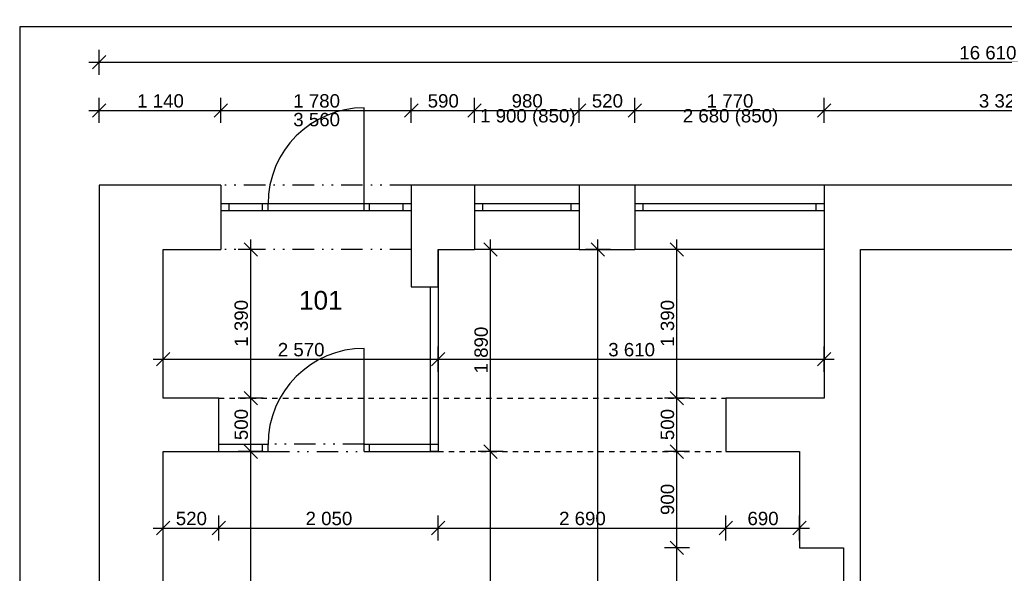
# Model space of a CAD drawing. Header units: millimetres. Extents: x -42769 to -13506, y 26197 to 41113.
# Tile 3 of 11: x -42769 to -33562, y 35938 to 41113. Entities that reach past the tile are written whole.
import ezdxf

# ---------------------------------------------------------------- set-up
doc = ezdxf.new("R2010")
doc.units = ezdxf.units.MM
doc.header["$MEASUREMENT"] = 0
doc.linetypes.add('Čerchovaná se dvěma tečkami M', pattern=[455, 200, -75, 15, -75, 15, -75])
doc.linetypes.add('Čárkovaná S', pattern=[100, 50, -50])
for name, color, linetype in [('Kóty', 7, 'Continuous'), ('Okna ArchiCADu', 7, 'Continuous'), ('SLEPAK', 7, 'Continuous')]:
    doc.layers.add(name, color=color, linetype=linetype)
doc.styles.add('GENERATED_STYLE_1', font='arial.ttf')
doc.styles.add('GENERATED_STYLE_2', font='arial.ttf')
doc.dimstyles.new('GENERATED_STYLE__1', dxfattribs={"dimtxt": 125, "dimasz": 118.75, "dimexe": 0.18, "dimexo": 0, "dimgap": 0.09, "dimtad": 1, "dimtih": 1, "dimtoh": 1, "dimdec": 0, "dimzin": 0, "dimdsep": 46, "dimtxsty": 'GENERATED_STYLE_1', "dimblk": 'ARROWHEAD_6', "dimblk1": 'ARROWHEAD_6', "dimblk2": 'ARROWHEAD_6', "dimcen": 0.09, "dimclrd": 7, "dimclre": 7, "dimclrt": 7, "dimazin": 0, "dimtfac": 1, "dimtdec": 4, "dimtmove": 0, "dimatfit": 3, "dimfxl": 0, "dimtolj": 1, "dimtzin": 0, "dimarcsym": 0})
doc.dimstyles.new('GENERATED_STYLE__2', dxfattribs={"dimtxt": 125, "dimasz": 118.75, "dimexe": 0.18, "dimexo": 0, "dimgap": 0.09, "dimtad": 1, "dimdec": 0, "dimzin": 0, "dimdsep": 46, "dimtxsty": 'GENERATED_STYLE_1', "dimblk": 'ARROWHEAD_6', "dimblk1": 'ARROWHEAD_6', "dimblk2": 'ARROWHEAD_6', "dimcen": 0.09, "dimclrd": 7, "dimclre": 7, "dimclrt": 7, "dimazin": 0, "dimtfac": 1, "dimtdec": 4, "dimtmove": 0, "dimatfit": 3, "dimfxl": 0, "dimtolj": 1, "dimtzin": 0, "dimarcsym": 0})

# ---------------------------------------------------------------- blocks, each defined once
blk = doc.blocks.new('*D18')
at = {"layer": 'Kóty', "linetype": 'Continuous'}
for p, q in [((-41964.3, 40327.8), (-42089.3, 40202.8)), ((-42026.8, 40148.1), (-42026.8, 40382.4)), ((-40824.3, 40327.8), (-40949.3, 40202.8)), ((-40886.8, 40148.1), (-40886.8, 40382.4)), ((-42120.6, 40265.3), (-42026.8, 40265.3)), ((-42026.8, 40265.3), (-40886.8, 40265.3))]:
    blk.add_line(p, q, dxfattribs=at)
at = {"layer": 'Kóty', "insert": (-41670.5, 40290.3), "char_height": 125, "attachment_point": 7, "style": 'GENERATED_STYLE_1'}
blk.add_mtext('{1\xa0140}', dxfattribs=at)
blk = doc.blocks.new('ARROWHEAD_6')
at = {"color": 0, "linetype": 'Continuous', "lineweight": 0}
for p, q in [((0, 0), (-1, 0)), ((-0.5, -0.5), (0.5, 0.5))]:
    blk.add_line(p, q, dxfattribs=at)
blk = doc.blocks.new('*D19')
at = {"layer": 'Kóty', "linetype": 'Continuous'}
for p, q in [((-40824.3, 40327.8), (-40949.3, 40202.8)), ((-40886.8, 40148.1), (-40886.8, 40382.4)), ((-39044.3, 40327.8), (-39169.3, 40202.8)), ((-39106.8, 40148.1), (-39106.8, 40382.4)), ((-40886.8, 40265.3), (-39106.8, 40265.3))]:
    blk.add_line(p, q, dxfattribs=at)
at = {"layer": 'Kóty', "char_height": 125, "attachment_point": 7, "style": 'GENERATED_STYLE_1'}
for s, insert in [('{1\xa0780}', (-40210.5, 40290.3)), ('{3\xa0560}', (-40210.5, 40115.3))]:
    blk.add_mtext(s, dxfattribs=dict(at, insert=insert))
blk = doc.blocks.new('*D20')
at = {"layer": 'Kóty', "linetype": 'Continuous'}
for p, q in [((-39044.3, 40327.8), (-39169.3, 40202.8)), ((-39106.8, 40148.1), (-39106.8, 40382.4)), ((-38454.3, 40327.8), (-38579.3, 40202.8)), ((-38516.8, 40148.1), (-38516.8, 40382.4)), ((-39106.8, 40265.3), (-38516.8, 40265.3))]:
    blk.add_line(p, q, dxfattribs=at)
at = {"layer": 'Kóty', "insert": (-38954.1, 40290.3), "char_height": 125, "attachment_point": 7, "style": 'GENERATED_STYLE_1'}
blk.add_mtext('{590}', dxfattribs=at)
blk = doc.blocks.new('*D21')
at = {"layer": 'Kóty', "linetype": 'Continuous'}
for p, q in [((-38454.3, 40327.8), (-38579.3, 40202.8)), ((-38516.8, 40148.1), (-38516.8, 40382.4)), ((-37474.3, 40327.8), (-37599.3, 40202.8)), ((-37536.8, 40148.1), (-37536.8, 40382.4)), ((-38516.8, 40265.3), (-37536.8, 40265.3))]:
    blk.add_line(p, q, dxfattribs=at)
at = {"layer": 'Kóty', "char_height": 125, "attachment_point": 7, "style": 'GENERATED_STYLE_1'}
for s, insert in [('{980}', (-38169.1, 40290.3)), ('{1 900 (850)}', (-38464, 40115.3))]:
    blk.add_mtext(s, dxfattribs=dict(at, insert=insert))
blk = doc.blocks.new('*D22')
at = {"layer": 'Kóty', "linetype": 'Continuous'}
for p, q in [((-37474.3, 40327.8), (-37599.3, 40202.8)), ((-37536.8, 40148.1), (-37536.8, 40382.4)), ((-36954.3, 40327.8), (-37079.3, 40202.8)), ((-37016.8, 40148.1), (-37016.8, 40382.4)), ((-37536.8, 40265.3), (-37016.8, 40265.3))]:
    blk.add_line(p, q, dxfattribs=at)
at = {"layer": 'Kóty', "insert": (-37419.1, 40290.3), "char_height": 125, "attachment_point": 7, "style": 'GENERATED_STYLE_1'}
blk.add_mtext('{520}', dxfattribs=at)
blk = doc.blocks.new('*D23')
at = {"layer": 'Kóty', "linetype": 'Continuous'}
for p, q in [((-36954.3, 40327.8), (-37079.3, 40202.8)), ((-37016.8, 40148.1), (-37016.8, 40382.4)), ((-35184.3, 40327.8), (-35309.3, 40202.8)), ((-35246.8, 40148.1), (-35246.8, 40382.4)), ((-37016.8, 40265.3), (-35246.8, 40265.3))]:
    blk.add_line(p, q, dxfattribs=at)
at = {"layer": 'Kóty', "char_height": 125, "attachment_point": 7, "style": 'GENERATED_STYLE_1'}
for s, insert in [('{1\xa0770}', (-36345.5, 40290.3)), ('{2 680 (850)}', (-36569, 40115.3))]:
    blk.add_mtext(s, dxfattribs=dict(at, insert=insert))
blk = doc.blocks.new('*D24')
at = {"layer": 'Kóty', "linetype": 'Continuous'}
for p, q in [((-35184.3, 40327.8), (-35309.3, 40202.8)), ((-35246.8, 40148.1), (-35246.8, 40382.4)), ((-31864.3, 40327.8), (-31989.3, 40202.8)), ((-31926.8, 40148.1), (-31926.8, 40382.4)), ((-35246.8, 40265.3), (-31926.8, 40265.3))]:
    blk.add_line(p, q, dxfattribs=at)
at = {"layer": 'Kóty', "insert": (-33800.5, 40290.3), "char_height": 125, "attachment_point": 7, "style": 'GENERATED_STYLE_1'}
blk.add_mtext('{3\xa0320}', dxfattribs=at)
blk = doc.blocks.new('*D25')
at = {"layer": 'Kóty', "linetype": 'Continuous'}
for p, q in [((-31864.3, 40327.8), (-31989.3, 40202.8)), ((-31926.8, 40148.1), (-31926.8, 40382.4)), ((-30074.3, 40327.8), (-30199.3, 40202.8)), ((-30136.8, 40148.1), (-30136.8, 40382.4)), ((-31926.8, 40265.3), (-30136.8, 40265.3))]:
    blk.add_line(p, q, dxfattribs=at)
at = {"layer": 'Kóty', "char_height": 125, "attachment_point": 7, "style": 'GENERATED_STYLE_1'}
for s, insert in [('{1\xa0790}', (-31245.5, 40290.3)), ('{2 650 (750)}', (-31469, 40115.3))]:
    blk.add_mtext(s, dxfattribs=dict(at, insert=insert))
blk = doc.blocks.new('*D26')
at = {"layer": 'Kóty', "linetype": 'Continuous'}
for p, q in [((-30074.3, 40327.8), (-30199.3, 40202.8)), ((-30136.8, 40148.1), (-30136.8, 40382.4)), ((-29594.3, 40327.8), (-29719.3, 40202.8)), ((-29656.8, 40148.1), (-29656.8, 40382.4)), ((-30136.8, 40265.3), (-29656.8, 40265.3))]:
    blk.add_line(p, q, dxfattribs=at)
at = {"layer": 'Kóty', "insert": (-30039.1, 40290.3), "char_height": 125, "attachment_point": 7, "style": 'GENERATED_STYLE_1'}
blk.add_mtext('{480}', dxfattribs=at)
blk = doc.blocks.new('*D27')
at = {"layer": 'Kóty', "linetype": 'Continuous'}
for p, q in [((-29594.3, 40327.8), (-29719.3, 40202.8)), ((-29656.8, 40148.1), (-29656.8, 40382.4)), ((-28634.3, 40327.8), (-28759.3, 40202.8)), ((-28696.8, 40148.1), (-28696.8, 40382.4)), ((-29656.8, 40265.3), (-28696.8, 40265.3))]:
    blk.add_line(p, q, dxfattribs=at)
at = {"layer": 'Kóty', "char_height": 125, "attachment_point": 7, "style": 'GENERATED_STYLE_1'}
for s, insert in [('{960}', (-29319.1, 40290.3)), ('{2\xa0240}', (-29390.5, 40115.3))]:
    blk.add_mtext(s, dxfattribs=dict(at, insert=insert))
blk = doc.blocks.new('*D28')
at = {"layer": 'Kóty', "linetype": 'Continuous'}
for p, q in [((-28634.3, 40327.8), (-28759.3, 40202.8)), ((-28696.8, 40148.1), (-28696.8, 40382.4)), ((-28134.3, 40327.8), (-28259.3, 40202.8)), ((-28196.8, 40148.1), (-28196.8, 40382.4)), ((-28696.8, 40265.3), (-28196.8, 40265.3))]:
    blk.add_line(p, q, dxfattribs=at)
at = {"layer": 'Kóty', "insert": (-28589.1, 40290.3), "char_height": 125, "attachment_point": 7, "style": 'GENERATED_STYLE_1'}
blk.add_mtext('{500}', dxfattribs=at)
blk = doc.blocks.new('*D29')
at = {"layer": 'Kóty', "linetype": 'Continuous'}
for p, q in [((-28134.3, 40327.8), (-28259.3, 40202.8)), ((-28196.8, 40148.1), (-28196.8, 40382.4)), ((-26354.3, 40327.8), (-26479.3, 40202.8)), ((-26416.8, 40148.1), (-26416.8, 40382.4)), ((-28196.8, 40265.3), (-26416.8, 40265.3))]:
    blk.add_line(p, q, dxfattribs=at)
at = {"layer": 'Kóty', "char_height": 125, "attachment_point": 7, "style": 'GENERATED_STYLE_1'}
for s, insert in [('{1\xa0780}', (-27520.5, 40290.3)), ('{2 640 (760)}', (-27744, 40115.3))]:
    blk.add_mtext(s, dxfattribs=dict(at, insert=insert))
blk = doc.blocks.new('*D30')
at = {"layer": 'Kóty', "linetype": 'Continuous'}
for p, q in [((-26354.3, 40327.8), (-26479.3, 40202.8)), ((-26416.8, 40148.1), (-26416.8, 40382.4)), ((-25479.3, 40202.8), (-25354.3, 40327.8)), ((-25416.8, 40148.1), (-25416.8, 40382.4)), ((-26416.8, 40265.3), (-25416.8, 40265.3)), ((-25416.8, 40265.3), (-25323.1, 40265.3))]:
    blk.add_line(p, q, dxfattribs=at)
at = {"layer": 'Kóty', "insert": (-26130.5, 40290.3), "char_height": 125, "attachment_point": 7, "style": 'GENERATED_STYLE_1'}
blk.add_mtext('{1\xa0000}', dxfattribs=at)
blk = doc.blocks.new('*D31')
at = {"layer": 'Kóty', "linetype": 'Continuous'}
for p, q in [((-42026.8, 40598.3), (-42026.8, 40832.7)), ((-25416.8, 40598.3), (-25416.8, 40832.7)), ((-42120.6, 40715.5), (-42026.8, 40715.5)), ((-41964.3, 40778), (-42089.3, 40653)), ((-42026.8, 40715.5), (-25416.8, 40715.5)), ((-25479.3, 40653), (-25354.3, 40778)), ((-25416.8, 40715.5), (-25323.1, 40715.5))]:
    blk.add_line(p, q, dxfattribs=at)
at = {"layer": 'Kóty', "insert": (-33983, 40740.5), "char_height": 125, "attachment_point": 7, "style": 'GENERATED_STYLE_1'}
blk.add_mtext('{16\xa0610}', dxfattribs=at)
blk = doc.blocks.new('*D71')
at = {"layer": 'Kóty', "linetype": 'Continuous'}
for p, q in [((-36685.9, 36237.7), (-36560.9, 36112.7)), ((-36506.2, 36175.2), (-36740.6, 36175.2)), ((-36623.4, 34775.2), (-36623.4, 36175.2)), ((-36685.9, 34837.7), (-36560.9, 34712.7)), ((-36506.2, 34775.2), (-36740.6, 34775.2))]:
    blk.add_line(p, q, dxfattribs=at)
at = {"layer": 'Kóty', "insert": (-36648.4, 35261.5), "char_height": 125, "attachment_point": 7, "rotation": 90, "style": 'GENERATED_STYLE_1'}
blk.add_mtext('{1\xa0400}', dxfattribs=at)
blk = doc.blocks.new('*D72')
at = {"layer": 'Kóty', "linetype": 'Continuous'}
for p, q in [((-36685.9, 37137.7), (-36560.9, 37012.7)), ((-36506.2, 37075.2), (-36740.6, 37075.2)), ((-36623.4, 36175.2), (-36623.4, 37075.2)), ((-36685.9, 36237.7), (-36560.9, 36112.7)), ((-36506.2, 36175.2), (-36740.6, 36175.2))]:
    blk.add_line(p, q, dxfattribs=at)
at = {"layer": 'Kóty', "insert": (-36648.4, 36482.9), "char_height": 125, "attachment_point": 7, "rotation": 90, "style": 'GENERATED_STYLE_1'}
blk.add_mtext('{900}', dxfattribs=at)
blk = doc.blocks.new('*D73')
at = {"layer": 'Kóty', "linetype": 'Continuous'}
for p, q in [((-36506.2, 37575.2), (-36740.6, 37575.2)), ((-36685.9, 37637.7), (-36560.9, 37512.7)), ((-36623.4, 37075.2), (-36623.4, 37575.2)), ((-36685.9, 37137.7), (-36560.9, 37012.7)), ((-36506.2, 37075.2), (-36740.6, 37075.2))]:
    blk.add_line(p, q, dxfattribs=at)
at = {"layer": 'Kóty', "insert": (-36648.4, 37182.9), "char_height": 125, "attachment_point": 7, "rotation": 90, "style": 'GENERATED_STYLE_1'}
blk.add_mtext('{500}', dxfattribs=at)
blk = doc.blocks.new('*D74')
at = {"layer": 'Kóty', "linetype": 'Continuous'}
for p, q in [((-36623.4, 38965.2), (-36623.4, 39058.9)), ((-36506.2, 38965.2), (-36740.6, 38965.2)), ((-36560.9, 38902.7), (-36685.9, 39027.7)), ((-36623.4, 37575.2), (-36623.4, 38965.2)), ((-36506.2, 37575.2), (-36740.6, 37575.2)), ((-36685.9, 37637.7), (-36560.9, 37512.7))]:
    blk.add_line(p, q, dxfattribs=at)
at = {"layer": 'Kóty', "insert": (-36648.4, 38056.5), "char_height": 125, "attachment_point": 7, "rotation": 90, "style": 'GENERATED_STYLE_1'}
blk.add_mtext('{1\xa0390}', dxfattribs=at)
blk = doc.blocks.new('*D75')
at = {"layer": 'Kóty', "linetype": 'Continuous'}
for p, q in [((-38427.7, 37137.7), (-38302.7, 37012.7)), ((-38248, 37075.2), (-38482.3, 37075.2)), ((-38365.2, 28255.2), (-38365.2, 37075.2)), ((-38427.7, 28317.7), (-38302.7, 28192.7)), ((-38248, 28255.2), (-38482.3, 28255.2)), ((-38365.2, 28161.4), (-38365.2, 28255.2))]:
    blk.add_line(p, q, dxfattribs=at)
at = {"layer": 'Kóty', "insert": (-38390.2, 32451.5), "char_height": 125, "attachment_point": 7, "rotation": 90, "style": 'GENERATED_STYLE_1'}
blk.add_mtext('{8\xa0820}', dxfattribs=at)
blk = doc.blocks.new('*D76')
at = {"layer": 'Kóty', "linetype": 'Continuous'}
for p, q in [((-38365.2, 38965.2), (-38365.2, 39058.9)), ((-38248, 38965.2), (-38482.3, 38965.2)), ((-38302.7, 38902.7), (-38427.7, 39027.7)), ((-38365.2, 37075.2), (-38365.2, 38965.2)), ((-38427.7, 37137.7), (-38302.7, 37012.7)), ((-38248, 37075.2), (-38482.3, 37075.2))]:
    blk.add_line(p, q, dxfattribs=at)
at = {"layer": 'Kóty', "insert": (-38390.2, 37806.5), "char_height": 125, "attachment_point": 7, "rotation": 90, "style": 'GENERATED_STYLE_1'}
blk.add_mtext('{1\xa0890}', dxfattribs=at)
blk = doc.blocks.new('*D77')
at = {"layer": 'Kóty', "linetype": 'Continuous'}
for p, q in [((-37362.3, 38965.2), (-37362.3, 39058.9)), ((-37245.1, 38965.2), (-37479.5, 38965.2)), ((-37299.8, 38902.7), (-37424.8, 39027.7)), ((-37362.3, 28255.2), (-37362.3, 38965.2)), ((-37424.8, 28317.7), (-37299.8, 28192.7)), ((-37245.1, 28255.2), (-37479.5, 28255.2)), ((-37362.3, 28161.4), (-37362.3, 28255.2))]:
    blk.add_line(p, q, dxfattribs=at)
at = {"layer": 'Kóty', "insert": (-37387.3, 33349), "char_height": 125, "attachment_point": 7, "rotation": 90, "style": 'GENERATED_STYLE_1'}
blk.add_mtext('{10\xa0710}', dxfattribs=at)
blk = doc.blocks.new('*D80')
at = {"layer": 'Kóty', "linetype": 'Continuous'}
for p, q in [((-40670.8, 37137.7), (-40545.8, 37012.7)), ((-40491.2, 37075.2), (-40725.5, 37075.2)), ((-40608.3, 32895.2), (-40608.3, 37075.2)), ((-40491.2, 32895.2), (-40725.5, 32895.2)), ((-40670.8, 32957.7), (-40545.8, 32832.7))]:
    blk.add_line(p, q, dxfattribs=at)
at = {"layer": 'Kóty', "insert": (-40633.3, 34771.5), "char_height": 125, "attachment_point": 7, "rotation": 90, "style": 'GENERATED_STYLE_1'}
blk.add_mtext('{4\xa0180}', dxfattribs=at)
blk = doc.blocks.new('*D81')
at = {"layer": 'Kóty', "linetype": 'Continuous'}
for p, q in [((-40491.2, 37575.2), (-40725.5, 37575.2)), ((-40670.8, 37637.7), (-40545.8, 37512.7)), ((-40608.3, 37075.2), (-40608.3, 37575.2)), ((-40670.8, 37137.7), (-40545.8, 37012.7)), ((-40491.2, 37075.2), (-40725.5, 37075.2))]:
    blk.add_line(p, q, dxfattribs=at)
at = {"layer": 'Kóty', "insert": (-40633.3, 37182.9), "char_height": 125, "attachment_point": 7, "rotation": 90, "style": 'GENERATED_STYLE_1'}
blk.add_mtext('{500}', dxfattribs=at)
blk = doc.blocks.new('*D82')
at = {"layer": 'Kóty', "linetype": 'Continuous'}
for p, q in [((-40608.3, 38965.2), (-40608.3, 39058.9)), ((-40491.2, 38965.2), (-40725.5, 38965.2)), ((-40545.8, 38902.7), (-40670.8, 39027.7)), ((-40608.3, 37575.2), (-40608.3, 38965.2)), ((-40491.2, 37575.2), (-40725.5, 37575.2)), ((-40670.8, 37637.7), (-40545.8, 37512.7))]:
    blk.add_line(p, q, dxfattribs=at)
at = {"layer": 'Kóty', "insert": (-40633.3, 38056.5), "char_height": 125, "attachment_point": 7, "rotation": 90, "style": 'GENERATED_STYLE_1'}
blk.add_mtext('{1\xa0390}', dxfattribs=at)
blk = doc.blocks.new('*D113')
at = {"layer": 'Kóty', "linetype": 'Continuous'}
for p, q in [((-41426.8, 36244.2), (-41426.8, 36478.6)), ((-40906.8, 36244.2), (-40906.8, 36478.6)), ((-41364.3, 36423.9), (-41489.3, 36298.9)), ((-40844.3, 36423.9), (-40969.3, 36298.9)), ((-41520.6, 36361.4), (-41426.8, 36361.4)), ((-41426.8, 36361.4), (-40906.8, 36361.4))]:
    blk.add_line(p, q, dxfattribs=at)
at = {"layer": 'Kóty', "insert": (-41309.1, 36386.4), "char_height": 125, "attachment_point": 7, "style": 'GENERATED_STYLE_1'}
blk.add_mtext('{520}', dxfattribs=at)
blk = doc.blocks.new('*D114')
at = {"layer": 'Kóty', "linetype": 'Continuous'}
for p, q in [((-40906.8, 36244.2), (-40906.8, 36478.6)), ((-38856.8, 36244.2), (-38856.8, 36478.6)), ((-40844.3, 36423.9), (-40969.3, 36298.9)), ((-38794.3, 36423.9), (-38919.3, 36298.9)), ((-40906.8, 36361.4), (-38856.8, 36361.4))]:
    blk.add_line(p, q, dxfattribs=at)
at = {"layer": 'Kóty', "insert": (-40095.5, 36386.4), "char_height": 125, "attachment_point": 7, "style": 'GENERATED_STYLE_1'}
blk.add_mtext('{2\xa0050}', dxfattribs=at)
blk = doc.blocks.new('*D115')
at = {"layer": 'Kóty', "linetype": 'Continuous'}
for p, q in [((-38856.8, 36244.2), (-38856.8, 36478.6)), ((-36166.8, 36244.2), (-36166.8, 36478.6)), ((-38794.3, 36423.9), (-38919.3, 36298.9)), ((-36229.3, 36298.9), (-36104.3, 36423.9)), ((-38856.8, 36361.4), (-36166.8, 36361.4)), ((-36166.8, 36361.4), (-36073.1, 36361.4))]:
    blk.add_line(p, q, dxfattribs=at)
at = {"layer": 'Kóty', "insert": (-37725.5, 36386.4), "char_height": 125, "attachment_point": 7, "style": 'GENERATED_STYLE_1'}
blk.add_mtext('{2\xa0690}', dxfattribs=at)
blk = doc.blocks.new('*D116')
at = {"layer": 'Kóty', "linetype": 'Continuous'}
for p, q in [((-36166.8, 36244.2), (-36166.8, 36478.6)), ((-35476.8, 36244.2), (-35476.8, 36478.6)), ((-36104.3, 36423.9), (-36229.3, 36298.9)), ((-35539.3, 36298.9), (-35414.3, 36423.9)), ((-36260.6, 36361.4), (-36166.8, 36361.4)), ((-36166.8, 36361.4), (-35476.8, 36361.4)), ((-35476.8, 36361.4), (-35383.1, 36361.4))]:
    blk.add_line(p, q, dxfattribs=at)
at = {"layer": 'Kóty', "insert": (-35964.1, 36386.4), "char_height": 125, "attachment_point": 7, "style": 'GENERATED_STYLE_1'}
blk.add_mtext('{690}', dxfattribs=at)
blk = doc.blocks.new('*D117')
at = {"layer": 'Kóty', "linetype": 'Continuous'}
for p, q in [((-41426.8, 37822.3), (-41426.8, 38056.7)), ((-38856.8, 37822.3), (-38856.8, 38056.7)), ((-41520.6, 37939.5), (-41426.8, 37939.5)), ((-41364.3, 38002), (-41489.3, 37877)), ((-41426.8, 37939.5), (-38856.8, 37939.5)), ((-38794.3, 38002), (-38919.3, 37877))]:
    blk.add_line(p, q, dxfattribs=at)
at = {"layer": 'Kóty', "insert": (-40355.5, 37964.5), "char_height": 125, "attachment_point": 7, "style": 'GENERATED_STYLE_1'}
blk.add_mtext('{2\xa0570}', dxfattribs=at)
blk = doc.blocks.new('*D118')
at = {"layer": 'Kóty', "linetype": 'Continuous'}
for p, q in [((-38856.8, 37822.3), (-38856.8, 38056.7)), ((-35246.8, 37822.3), (-35246.8, 38056.7)), ((-38794.3, 38002), (-38919.3, 37877)), ((-38856.8, 37939.5), (-35246.8, 37939.5)), ((-35309.3, 37877), (-35184.3, 38002)), ((-35246.8, 37939.5), (-35153.1, 37939.5))]:
    blk.add_line(p, q, dxfattribs=at)
at = {"layer": 'Kóty', "insert": (-37265.5, 37964.5), "char_height": 125, "attachment_point": 7, "style": 'GENERATED_STYLE_1'}
blk.add_mtext('{3\xa0610}', dxfattribs=at)

msp = doc.modelspace()

# ---------------------------------------------------------------- linework, layer by layer
at = {"layer": 'Okna ArchiCADu', "linetype": 'Čerchovaná se dvěma tečkami M'}
for p, q in [((-39106.8, 39565.2), (-40886.8, 39565.2)), ((-39106.8, 38965.2), (-40886.8, 38965.2))]:
    msp.add_line(p, q, dxfattribs=at)
at = {"layer": 'Okna ArchiCADu', "linetype": 'Continuous'}
for p, q in [((-37536.8, 39565.2), (-38516.8, 39565.2)), ((-35246.8, 39565.2), (-37016.8, 39565.2)), ((-40886.8, 39395.2), (-40811.8, 39395.2)), ((-40886.8, 39395.2), (-40886.8, 39325.2)), ((-40811.8, 39325.2), (-40886.8, 39325.2)), ((-40811.8, 39395.2), (-40811.8, 39325.2)), ((-40811.8, 39395.2), (-39181.8, 39395.2)), ((-39181.8, 39325.2), (-40811.8, 39325.2)), ((-39181.8, 39325.2), (-39181.8, 39395.2)), ((-39181.8, 39395.2), (-39106.8, 39395.2)), ((-39106.8, 39325.2), (-39181.8, 39325.2)), ((-39106.8, 39395.2), (-39106.8, 39325.2)), ((-38516.8, 39395.2), (-38441.8, 39395.2)), ((-38516.8, 39395.2), (-38516.8, 39325.2)), ((-38441.8, 39325.2), (-38516.8, 39325.2)), ((-38441.8, 39395.2), (-38441.8, 39325.2)), ((-38441.8, 39395.2), (-37611.8, 39395.2)), ((-37611.8, 39325.2), (-38441.8, 39325.2)), ((-37611.8, 39325.2), (-37611.8, 39395.2)), ((-37611.8, 39395.2), (-37536.8, 39395.2)), ((-37536.8, 39325.2), (-37611.8, 39325.2)), ((-37536.8, 39395.2), (-37536.8, 39325.2)), ((-37016.8, 39395.2), (-36941.8, 39395.2)), ((-37016.8, 39395.2), (-37016.8, 39325.2)), ((-36941.8, 39325.2), (-37016.8, 39325.2)), ((-36941.8, 39395.2), (-36941.8, 39325.2)), ((-36941.8, 39395.2), (-35321.8, 39395.2)), ((-35321.8, 39325.2), (-36941.8, 39325.2)), ((-35321.8, 39325.2), (-35321.8, 39395.2)), ((-35321.8, 39395.2), (-35246.8, 39395.2)), ((-35246.8, 39325.2), (-35321.8, 39325.2)), ((-35246.8, 39395.2), (-35246.8, 39325.2)), ((-37536.8, 38965.2), (-38516.8, 38965.2)), ((-35246.8, 38965.2), (-37016.8, 38965.2))]:
    msp.add_line(p, q, dxfattribs=at)
at = {"layer": 'SLEPAK', "linetype": 'Continuous'}
for p, q in [((-39546.8, 39389.7), (-39546.8, 40289.7)), ((-40886.8, 39565.2), (-40886.8, 39395.2)), ((-39106.8, 39565.2), (-39106.8, 39395.2)), ((-38516.8, 39565.2), (-38516.8, 39395.2)), ((-37536.8, 39565.2), (-37536.8, 39395.2)), ((-37016.8, 39565.2), (-37016.8, 39395.2)), ((-35246.8, 39565.2), (-35246.8, 39395.2)), ((-40886.8, 39395.2), (-40886.8, 39325.2)), ((-40886.8, 39325.2), (-40886.8, 38965.2)), ((-40496.8, 39324), (-40496.8, 39389.7)), ((-40446.8, 39324), (-40446.8, 39389.7)), ((-39546.8, 39324), (-39546.8, 39389.7)), ((-39496.8, 39324), (-39496.8, 39389.7)), ((-39106.8, 39395.2), (-39106.8, 39325.2)), ((-39106.8, 39325.2), (-39106.8, 38965.2)), ((-38516.8, 39395.2), (-38516.8, 39325.2)), ((-38516.8, 39325.2), (-38516.8, 38965.2)), ((-37536.8, 39395.2), (-37536.8, 39325.2)), ((-37536.8, 39325.2), (-37536.8, 38965.2)), ((-37016.8, 39395.2), (-37016.8, 39325.2)), ((-37016.8, 39325.2), (-37016.8, 38965.2)), ((-35246.8, 39395.2), (-35246.8, 39325.2)), ((-35246.8, 39325.2), (-35246.8, 38965.2)), ((-39106.8, 38965.2), (-39106.8, 38615.2)), ((-38856.8, 38615.2), (-38856.8, 38965.2)), ((-38856.8, 38965.2), (-38856.8, 37075.2)), ((-39106.8, 38615.2), (-38856.8, 38615.2)), ((-38926.8, 37145.2), (-38926.8, 38615.2)), ((-39546.8, 37140.9), (-39546.8, 38040.9)), ((-40906.8, 37145.2), (-40446.8, 37145.2)), ((-40496.8, 37075.2), (-40496.8, 37140.9)), ((-40446.8, 37075.2), (-40446.8, 37140.9)), ((-39546.8, 37145.2), (-38926.8, 37145.2)), ((-39546.8, 37075.2), (-39546.8, 37140.9)), ((-39496.8, 37075.2), (-39496.8, 37140.9)), ((-38926.8, 37075.2), (-38926.8, 37145.2)), ((-38926.8, 37145.2), (-38856.8, 37145.2)), ((-38856.8, 37145.2), (-38856.8, 37075.2)), ((-40906.8, 37075.2), (-40446.8, 37075.2)), ((-39546.8, 37075.2), (-38856.8, 37075.2)), ((-38856.8, 37075.2), (-38926.8, 37075.2)), ((-35476.8, 37075.2), (-35476.8, 36175.2)), ((-35476.8, 36175.2), (-35066.8, 36175.2))]:
    msp.add_line(p, q, dxfattribs=at)
at = {"layer": 'SLEPAK', "linetype": 'Čárkovaná S'}
for p, q in [((-40906.8, 37575.2), (-36166.8, 37575.2)), ((-38856.8, 37075.2), (-36166.8, 37075.2))]:
    msp.add_line(p, q, dxfattribs=at)
at = {"layer": 'SLEPAK', "linetype": 'Čerchovaná se dvěma tečkami M'}
for p, q in [((-39546.8, 37145.2), (-40446.8, 37145.2)), ((-40446.8, 37075.2), (-39546.8, 37075.2))]:
    msp.add_line(p, q, dxfattribs=at)
at = {"layer": 'SLEPAK', "linetype": 'Continuous', "flags": 128}
for points in [[(-13505.7, 41046.6), (-42768.6, 41046.6)], [(-42768.6, 41046.6), (-42768.6, 26196.6)], [(-40886.8, 39565.2), (-42026.8, 39565.2)], [(-42026.8, 39565.2), (-42026.8, 37575.2)], [(-38516.8, 39565.2), (-39106.8, 39565.2)], [(-37016.8, 39565.2), (-37536.8, 39565.2)], [(-31926.8, 39565.2), (-35246.8, 39565.2)], [(-41426.8, 38965.2), (-40886.8, 38965.2)], [(-41426.8, 37575.2), (-41426.8, 38965.2)], [(-38856.8, 38965.2), (-38516.8, 38965.2)], [(-37536.8, 38965.2), (-37016.8, 38965.2)], [(-35246.8, 38965.2), (-35246.8, 37575.2)], [(-34906.8, 38965.2), (-32226.8, 38965.2)], [(-34906.8, 37075.2), (-34906.8, 38965.2)], [(-42026.8, 37575.2), (-42026.8, 37075.2)], [(-40906.8, 37575.2), (-41426.8, 37575.2)], [(-40906.8, 37075.2), (-40906.8, 37575.2)], [(-35246.8, 37575.2), (-36166.8, 37575.2)], [(-36166.8, 37575.2), (-36166.8, 37075.2)], [(-42026.8, 37075.2), (-42026.8, 27655.2)], [(-41426.8, 32895.2), (-41426.8, 37075.2)], [(-41426.8, 37075.2), (-40906.8, 37075.2)], [(-36166.8, 37075.2), (-35476.8, 37075.2)], [(-34906.8, 32895.2), (-34906.8, 37075.2)], [(-35066.8, 36175.2), (-35066.8, 34775.2)]]:
    msp.add_lwpolyline(points, dxfattribs=at)
at = {"layer": 'SLEPAK', "linetype": 'Continuous'}
for centre in [(-39546.8, 39389.7), (-39546.8, 37140.9)]:
    msp.add_arc(centre, 900, 90, 180, dxfattribs=at)

# ---------------------------------------------------------------- texts
at = {"linetype": 'Continuous', "insert": (-39953.4, 38400.3), "char_height": 175, "attachment_point": 8, "style": 'GENERATED_STYLE_2'}
msp.add_mtext('{101}', dxfattribs=at)

# ---------------------------------------------------------------- dimensions: what is measured, and where the dimension line sits
at = {"layer": 'Kóty', "linetype": 'Continuous'}
for base, p1, p2, picture, middle in [((-42026.8, 40715.5), (-42026.8, 39565.2), (-25416.8, 39565.2), '*D31', (-33721.8, 40803)), ((-42026.8, 40265.3), (-38516.8, 39565.2), (-37536.8, 39565.2), '*D21', (-38026.8, 40352.8)), ((-42026.8, 40265.3), (-37016.8, 39565.2), (-35246.8, 39565.2), '*D23', (-36131.8, 40352.8)), ((-42026.8, 40265.3), (-31926.8, 39565.2), (-30136.8, 39565.2), '*D25', (-31031.8, 40352.8)), ((-42026.8, 40265.3), (-28196.8, 39565.2), (-26416.8, 39565.2), '*D29', (-27306.8, 40352.8)), ((-42026.8, 40265.3), (-42026.8, 39565.2), (-40886.8, 39565.2), '*D18', (-41456.8, 40352.8)), ((-42026.8, 40265.3), (-40886.8, 39565.2), (-39106.8, 39565.2), '*D19', (-39996.8, 40352.8)), ((-42026.8, 40265.3), (-35246.8, 39565.2), (-31926.8, 39565.2), '*D24', (-33586.8, 40352.8)), ((-42026.8, 40265.3), (-26416.8, 39565.2), (-25416.8, 39565.2), '*D30', (-25916.8, 40352.8)), ((-42026.8, 40265.3), (-29656.8, 39565.2), (-28696.8, 39565.2), '*D27', (-29176.8, 40352.8)), ((-42026.8, 40265.3), (-39106.8, 39565.2), (-38516.8, 39565.2), '*D20', (-38811.8, 40352.8)), ((-42026.8, 40265.3), (-37536.8, 39565.2), (-37016.8, 39565.2), '*D22', (-37276.8, 40352.8)), ((-42026.8, 40265.3), (-30136.8, 39565.2), (-29656.8, 39565.2), '*D26', (-29896.8, 40352.8)), ((-42026.8, 40265.3), (-28696.8, 39565.2), (-28196.8, 39565.2), '*D28', (-28446.8, 40352.8)), ((-41426.8, 37939.5), (-41426.8, 38965.2), (-38856.8, 37075.2), '*D117', (-40141.8, 38027)), ((-41426.8, 37939.5), (-38856.8, 37075.2), (-35246.8, 38965.2), '*D118', (-37051.8, 38027)), ((-41426.8, 36361.4), (-41426.8, 37075.2), (-40906.8, 37075.2), '*D113', (-41166.8, 36448.9)), ((-41426.8, 36361.4), (-40906.8, 37075.2), (-38856.8, 37075.2), '*D114', (-39881.8, 36448.9)), ((-41426.8, 36361.4), (-38856.8, 37075.2), (-36166.8, 37075.2), '*D115', (-37511.8, 36448.9)), ((-36166.8, 36361.4), (-36166.8, 37075.2), (-35476.8, 36175.2), '*D116', (-35821.8, 36448.9))]:
    dim = msp.add_linear_dim(base=base, p1=p1, p2=p2, dimstyle='GENERATED_STYLE__1', dxfattribs=at)
    dim.commit()
    dim.dimension.update_dxf_attribs({"geometry": picture, "text_midpoint": middle})
for base, p1, p2, picture, middle in [((-40608.3, 28255.2), (-40906.8, 37575.2), (-41426.8, 38965.2), '*D82', (-40695.8, 38270.2)), ((-38365.2, 28255.2), (-38856.8, 37075.2), (-38856.8, 38965.2), '*D76', (-38452.7, 38020.2)), ((-37362.3, 28255.2), (-37306.8, 28255.2), (-35246.8, 38965.2), '*D77', (-37449.8, 33610.2)), ((-36623.4, 28255.2), (-36166.8, 37575.2), (-37016.8, 38965.2), '*D74', (-36710.9, 38270.2)), ((-40608.3, 28255.2), (-40906.8, 37075.2), (-40906.8, 37575.2), '*D81', (-40695.8, 37325.2)), ((-36623.4, 28255.2), (-36166.8, 37075.2), (-36166.8, 37575.2), '*D73', (-36710.9, 37325.2)), ((-40608.3, 28255.2), (-41246.8, 32895.2), (-40906.8, 37075.2), '*D80', (-40695.8, 34985.2)), ((-38365.2, 28255.2), (-37306.8, 28255.2), (-38856.8, 37075.2), '*D75', (-38452.7, 32665.2)), ((-36623.4, 28255.2), (-35476.8, 36175.2), (-36166.8, 37075.2), '*D72', (-36710.9, 36625.2)), ((-36623.4, 28255.2), (-35226.8, 34775.2), (-35476.8, 36175.2), '*D71', (-36710.9, 35475.2))]:
    dim = msp.add_linear_dim(base=base, p1=p1, p2=p2, angle=90, dimstyle='GENERATED_STYLE__2', dxfattribs=at)
    dim.commit()
    dim.dimension.update_dxf_attribs({"geometry": picture, "text_midpoint": middle})

doc.saveas('drawing.dxf')
